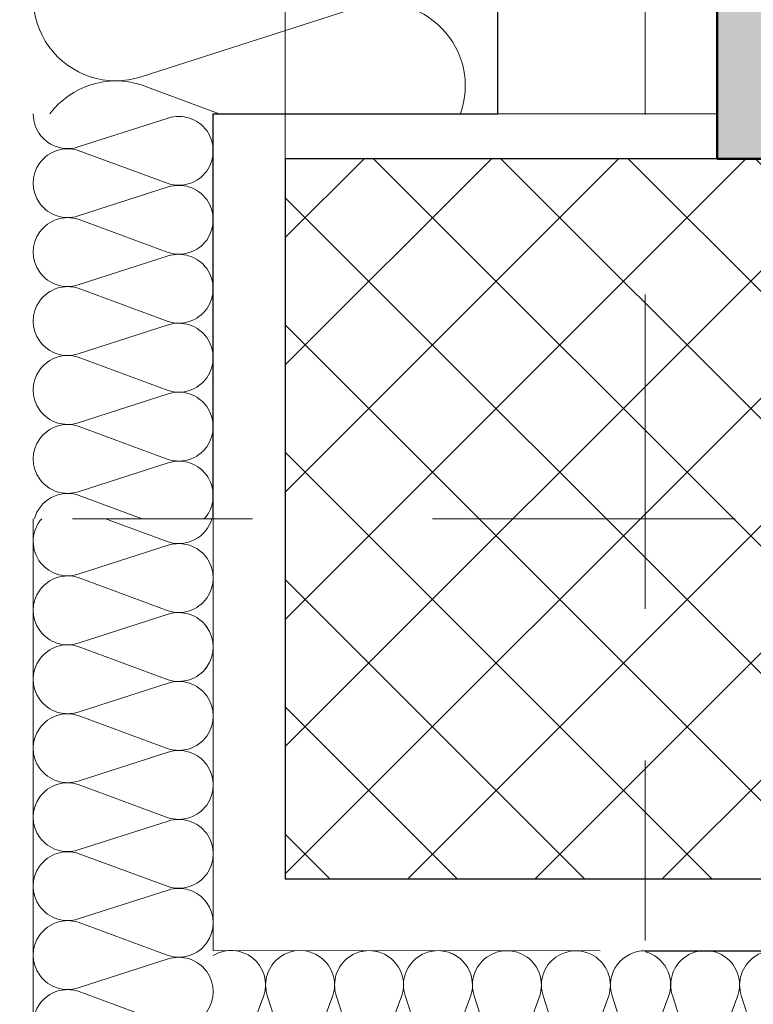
# Model space of a CAD drawing. Header units: metres. Extents: x -273 to 6, y -183 to 13.
# Tile 12 of 33: x -175.769 to -175.361, y -39.717 to -39.17. Entities that reach past the tile are written whole.
import ezdxf

# ---------------------------------------------------------------- set-up
doc = ezdxf.new("R2010")
doc.units = ezdxf.units.M
doc.header["$LTSCALE"] = 0.05
doc.header["$PDMODE"] = 1
doc.header["$PDSIZE"] = -2
doc.linetypes.add('Linienart-20', pattern=[2.116531, 1.058062, -1.058469])
doc.linetypes.add('Linienart-53', pattern=[5.291531, 3.175, -1.058062, 0.352704, -0.705764])
doc.layers.get('0').update_dxf_attribs({"lineweight": 25})
for name, color, linetype, lineweight, true_color in [('30 -32 Gründung- 2 Flachgründungen u. Bodenplatten', 7, 'Continuous', 9, 0xff6633), ('30 -33 Aussenwände- 3 Aussenstützen', 7, 'Continuous', 50, 0x0000dd), ('30 -33 Aussenwände- 7 Fassade_ Elemente', 7, 'Continuous', 9, 0x00aacc), ('30 -35 Decken- 1 Konstruktion-Träger- Stahlbeton', 7, 'Continuous', 13, 0x33aa00), ('70 -72 Beschriftung- 1 Beschriftung allgemein', 7, 'Continuous', 9, 0xff6633), ('70 -75 Raumstempel- 1 Raumstempel', 1, 'Continuous', 50, 0xff0000), ('70 -76 Bemaßung- 2 Allgemein', 7, 'Continuous', 5, 0x6666cc)]:
    doc.layers.add(name, color=color, linetype=linetype, lineweight=lineweight, true_color=true_color)
doc.layers.add('70 -71 Achsen- 1 Gebäudeachsen', color=7, linetype='Linienart-53', lineweight=18)
doc.layers.add('Keine', color=7, linetype='Continuous', lineweight=9)
doc.styles.add('Arial', font='arial.ttf')
doc.dimstyles.new('k+k 1_50', dxfattribs={"dimtxt": 0.100689, "dimasz": 0.05302, "dimexe": 0.05, "dimexo": 0.15, "dimgap": 0.01, "dimtad": 1, "dimdec": 3, "dimtxsty": 'Arial', "dimblk": 'VW_SLASH', "dimblk1": 'VW_SLASH', "dimblk2": 'VW_SLASH', "dimcen": 0, "dimdle": 0.05, "dimadec": 3, "dimazin": 0, "dimtfac": 0.75, "dimtdec": 3, "dimtix": 1, "dimtmove": 0, "dimatfit": 0, "dimldrblk": 'VW_SLASH-1', "dimfxl": 0.125, "dimfxlon": 1, "dimfrac": 2, "dimtolj": 1, "dimarcsym": 0})
doc.dimstyles.new('k+k_klein', dxfattribs={"dimtxt": 0.100689, "dimasz": 0.05302, "dimexe": 0.05, "dimexo": 0.15, "dimgap": 0.005, "dimtad": 1, "dimdec": 3, "dimtxsty": 'Arial', "dimblk": 'VW_SLASH-2', "dimblk1": 'VW_SLASH-2', "dimblk2": 'VW_SLASH-2', "dimcen": 0, "dimdle": 0.025, "dimadec": 3, "dimazin": 0, "dimtfac": 0.75, "dimtdec": 3, "dimtix": 1, "dimtmove": 0, "dimatfit": 0, "dimldrblk": 'VW_FILLEDARROW', "dimfxl": 0.1, "dimfxlon": 1, "dimfrac": 2, "dimtolj": 1, "dimarcsym": 0})

# ---------------------------------------------------------------- blocks, each defined once
blk = doc.blocks.new('Gruppe-1200')
at = {"layer": '30 -33 Aussenwände- 7 Fassade_ Elemente', "lineweight": 9, "transparency": 33554687, "flags": 128}
for points in [[(0.2065, 3.3582, 0.324435), (0.25775, 3.37496, 0.324435), (0.25775, 3.42888, 0.324435), (0.2065, 3.44563), (0.0865, 3.40706, -0.324488), (0.03523, 3.42381, -0.324488), (0.03523, 3.47774, -0.324488), (0.0865, 3.49449), (0.2065, 3.45013, 0.324435), (0.25775, 3.46688, 0.324435), (0.25775, 3.5208, 0.324435), (0.2065, 3.53756), (0.0865, 3.49899, -0.324488), (0.03523, 3.51574, -0.324488), (0.03523, 3.56967, -0.324488), (0.0865, 3.58642), (0.2065, 3.54206, 0.324435), (0.25775, 3.55881, 0.324435), (0.25775, 3.61273, 0.324435), (0.2065, 3.62948), (0.0865, 3.59092, -0.62134), (0.02913, 3.65)], [(0.25721, 3.65, -0.31894), (0.2065, 3.63398), (0.16317, 3.65)]]:
    blk.add_lwpolyline(points, format="xyb", dxfattribs=at)
blk = doc.blocks.new('Gruppe-1201')
at = {"layer": '30 -33 Aussenwände- 7 Fassade_ Elemente', "transparency": 33554687}
blk.add_blockref('Gruppe-1200', (0, 0), dxfattribs=at)
blk = doc.blocks.new('Dämmung-69')
at = {"layer": '30 -33 Aussenwände- 7 Fassade_ Elemente', "color": 7, "transparency": 33554687}
blk.add_blockref('Gruppe-1201', (0, 0), dxfattribs=at)
at = {"layer": '30 -33 Aussenwände- 7 Fassade_ Elemente', "color": 0, "flags": 1}
for tag in ['instanceID', 'prm0_value', 'prm1_value', 'prm2_value', 'prm3_value', 'prm4_value', 'prm5_value', 'prm6_value', 'IFC_UUID', 'prm0_name', 'prm0_type', 'prm1_name', 'prm1_type', 'prm2_name', 'prm2_type', 'prm3_name', 'prm3_type', 'prm4_name', 'prm4_type', 'prm5_name', 'prm5_type', 'prm6_name', 'prm6_type']:
    blk.add_attdef(tag, (-175.7718, -39.22204), '', height=0.00018, dxfattribs=at)
blk = doc.blocks.new('Gruppe-1203')
at = {"layer": '30 -33 Aussenwände- 7 Fassade_ Elemente', "lineweight": 9, "transparency": 33554687, "flags": 128}
for points in [[(0.1015, -4.05304, 0.324435), (0.12286, -4.04606, 0.324435), (0.12286, -4.02359, 0.324435), (0.1015, -4.01661), (0.0515, -4.03268, -0.324488), (0.03014, -4.0257, -0.324488), (0.03014, -4.00323, -0.324488), (0.0515, -3.99625), (0.1015, -4.01474, 0.324435), (0.12286, -4.00776, 0.324435), (0.12286, -3.98529, 0.324435), (0.1015, -3.97831), (0.0515, -3.99438, -0.324488), (0.03014, -3.9874, -0.324488), (0.03014, -3.96493, -0.324488), (0.0515, -3.95795), (0.1015, -3.97643, 0.324435), (0.12286, -3.96945, 0.324435), (0.12286, -3.94699, 0.324435), (0.1015, -3.94001), (0.0515, -3.95608, -0.767984), (0.03146, -3.925)], [(0.12581, -3.925, -0.426772), (0.1015, -3.93813), (0.06598, -3.925)], [(0.1015, -4.12964, 1.372583), (0.1015, -4.09322), (0.0515, -4.10929, -1.372995), (0.0515, -4.07286), (0.1015, -4.09134, 1.372583), (0.1015, -4.05491), (0.0515, -4.07098, -1.372995), (0.0515, -4.03456), (0.1015, -4.05304, 1.372583), (0.1015, -4.01661), (0.0515, -4.03268, -1.372995), (0.0515, -3.99625), (0.1015, -4.01474, 1.372583), (0.1015, -3.97831), (0.0515, -3.99438, -1.372995), (0.0515, -3.95795)], [(0.1265, -4.15, 0.513088), (0.1015, -4.13152), (0.0515, -4.14759, -1.372995), (0.0515, -4.11116), (0.1015, -4.12964, 1.372583), (0.1015, -4.09322), (0.0515, -4.10929, -1.372995), (0.0515, -4.07286), (0.1015, -4.09134, 1.372583), (0.1015, -4.05491)]]:
    blk.add_lwpolyline(points, format="xyb", dxfattribs=at)
blk = doc.blocks.new('Gruppe-1204')
at = {"layer": '30 -33 Aussenwände- 7 Fassade_ Elemente', "transparency": 33554687}
blk.add_blockref('Gruppe-1203', (0, 0), dxfattribs=at)
blk = doc.blocks.new('Dämmung-70')
at = {"layer": '30 -33 Aussenwände- 7 Fassade_ Elemente', "color": 7, "transparency": 33554687}
blk.add_blockref('Gruppe-1204', (0, 0), dxfattribs=at)
at = {"layer": '30 -33 Aussenwände- 7 Fassade_ Elemente', "color": 0, "flags": 1}
for tag in ['instanceID', 'prm0_value', 'prm1_value', 'prm2_value', 'prm3_value', 'prm4_value', 'prm5_value', 'prm6_value', 'IFC_UUID', 'prm0_name', 'prm0_type', 'prm1_name', 'prm1_type', 'prm2_name', 'prm2_type', 'prm3_name', 'prm3_type', 'prm4_name', 'prm4_type', 'prm5_name', 'prm5_type', 'prm6_name', 'prm6_type']:
    blk.add_attdef(tag, (-175.7655, -39.44704), '', height=0.00018, dxfattribs=at)
blk = doc.blocks.new('Gruppe-1219')
at = {"color": 255}
blk.add_wipeout([(-176.018, -31.19704), (-176.018, -39.44704), (-175.221, -39.44704), (-175.221, -31.19704)], dxfattribs=at).dxf.layer = '30 -33 Aussenwände- 7 Fassade_ Elemente'
at = {"layer": '30 -33 Aussenwände- 7 Fassade_ Elemente'}
for p, q in [((-175.421, -39.49704), (-175.421, -39.39704)), ((-175.471, -39.44704), (-175.371, -39.44704))]:
    blk.add_line(p, q, dxfattribs=at)
at = {"color": 255}
blk.add_wipeout([(-175.776, -31.42204), (-175.381, -31.42204), (-175.381, -39.22204), (-175.776, -39.22204), (-175.776, -39.37704), (-176.018, -39.37704), (-176.018, -31.26704), (-175.776, -31.26704)], dxfattribs=at).dxf.layer = '30 -33 Aussenwände- 7 Fassade_ Elemente'
at = {"layer": '30 -33 Aussenwände- 7 Fassade_ Elemente', "flags": 128}
blk.add_lwpolyline([(-175.776, -31.42204), (-175.381, -31.42204), (-175.381, -39.22204), (-175.776, -39.22204), (-175.776, -39.37704), (-176.018, -39.37704), (-176.018, -31.26704), (-175.776, -31.26704)], close=True, dxfattribs=at)
at = {"color": 255, "lineweight": 25}
blk.add_wipeout([(-175.776, -31.19704), (-175.776, -39.44704), (-175.661, -39.44704), (-175.661, -39.22204), (-175.503, -39.22204), (-175.503, -31.42204), (-175.646, -31.42204), (-175.646, -31.19704)], dxfattribs=at).dxf.layer = '30 -33 Aussenwände- 7 Fassade_ Elemente'
at = {"layer": '30 -33 Aussenwände- 7 Fassade_ Elemente', "lineweight": 25, "flags": 128}
blk.add_lwpolyline([(-175.661, -39.44704), (-175.661, -39.22204), (-175.503, -39.22204), (-175.503, -31.42204), (-175.646, -31.42204), (-175.646, -31.19704)], dxfattribs=at)
at = {"layer": '30 -33 Aussenwände- 7 Fassade_ Elemente', "rotation": 180}
for name, p in [('Dämmung-69', (-175.4945, -35.57204)), ('Dämmung-70', (-175.6345, -43.37204))]:
    blk.add_blockref(name, p, dxfattribs=at)
blk = doc.blocks.new('Gruppe-2048')
at = {"layer": '30 -33 Aussenwände- 7 Fassade_ Elemente', "lineweight": 9, "transparency": 33554687, "flags": 128}
for points in [[(0.10157, -4.05306, 0.324435), (0.12293, -4.04609, 0.324435), (0.12295, -4.02363, 0.324435), (0.1016, -4.01663), (0.05159, -4.03266, -0.324488), (0.03023, -4.02567, -0.324488), (0.03025, -4.0032, -0.324488), (0.05162, -3.99623), (0.1016, -4.01476, 0.324435), (0.12296, -4.00779, 0.324435), (0.12298, -3.98532, 0.324435), (0.10163, -3.97833), (0.05162, -3.99436, -0.324488), (0.03026, -3.98737, -0.324488), (0.03028, -3.96489, -0.324488), (0.05165, -3.95793), (0.10163, -3.97645, 0.324435), (0.12299, -3.96949, 0.324435), (0.12301, -3.94702, 0.324435), (0.10166, -3.94003), (0.05165, -3.95606, -0.767982), (0.03163, -3.92497)], [(0.12598, -3.92504, -0.426771), (0.10166, -3.93815), (0.06615, -3.92499)], [(0.10152, -4.12966, 1.372583), (0.10154, -4.09324), (0.05153, -4.10927, -1.372995), (0.05156, -4.07284), (0.10154, -4.09136, 1.372583), (0.10157, -4.05493), (0.05156, -4.07096, -1.372995), (0.05159, -4.03454), (0.10157, -4.05306, 1.372583), (0.1016, -4.01663), (0.05159, -4.03266, -1.372995), (0.05162, -3.99623), (0.1016, -4.01476, 1.372583), (0.10163, -3.97833), (0.05162, -3.99436, -1.372995), (0.05165, -3.95793)], [(0.1265, -4.15004, 0.513088), (0.10151, -4.13154), (0.0515, -4.14757, -1.372995), (0.05153, -4.11114), (0.10152, -4.12966, 1.372583), (0.10154, -4.09324), (0.05153, -4.10927, -1.372995), (0.05156, -4.07284), (0.10154, -4.09136, 1.372583), (0.10157, -4.05493)]]:
    blk.add_lwpolyline(points, format="xyb", dxfattribs=at)
blk = doc.blocks.new('Gruppe-2049')
at = {"layer": '30 -33 Aussenwände- 7 Fassade_ Elemente', "transparency": 33554687}
blk.add_blockref('Gruppe-2048', (0, 0), dxfattribs=at)
blk = doc.blocks.new('Dämmung-149')
at = {"layer": '30 -33 Aussenwände- 7 Fassade_ Elemente', "color": 7, "transparency": 33554687}
blk.add_blockref('Gruppe-2049', (0, 0), dxfattribs=at)
at = {"layer": '30 -33 Aussenwände- 7 Fassade_ Elemente', "color": 0, "flags": 1}
for tag in ['prm0_value', 'prm1_value', 'prm2_value', 'prm3_value', 'prm4_value', 'prm5_value', 'prm6_value', 'instanceID', 'prm0_name', 'prm0_type', 'prm1_name', 'prm1_type', 'prm2_name', 'prm2_type', 'prm3_name', 'prm3_type', 'prm4_name', 'prm4_type', 'prm5_name', 'prm5_type', 'prm6_name', 'prm6_type', 'IFC_UUID']:
    blk.add_attdef(tag, (-175.42104, -39.83011), '', height=0.00018, dxfattribs=at)
blk = doc.blocks.new('Gruppe-2062')
at = {"color": 255}
blk.add_wipeout([(-167.821, -40.04404), (-175.421, -40.04404), (-175.421, -39.24704), (-167.821, -39.24704)], dxfattribs=at).dxf.layer = '30 -33 Aussenwände- 7 Fassade_ Elemente'
at = {"layer": '30 -33 Aussenwände- 7 Fassade_ Elemente'}
for p, q in [((-175.421, -39.49704), (-175.421, -39.39704)), ((-175.471, -39.44704), (-175.371, -39.44704))]:
    blk.add_line(p, q, dxfattribs=at)
at = {"color": 255, "lineweight": 25}
blk.add_wipeout([(-167.821, -39.80204), (-175.421, -39.80204), (-175.421, -39.68704), (-175.196, -39.68704), (-175.196, -39.52904), (-168.046, -39.52904), (-168.046, -39.68687), (-167.821, -39.68687)], dxfattribs=at).dxf.layer = '30 -33 Aussenwände- 7 Fassade_ Elemente'
at = {"layer": '30 -33 Aussenwände- 7 Fassade_ Elemente', "lineweight": 25, "flags": 128}
blk.add_lwpolyline([(-175.421, -39.68704), (-175.196, -39.68704), (-175.196, -39.52904), (-168.046, -39.52904), (-168.046, -39.68687), (-167.821, -39.68687)], dxfattribs=at)
at = {"layer": '30 -33 Aussenwände- 7 Fassade_ Elemente', "rotation": 90}
blk.add_blockref('Dämmung-149', (-179.346, -39.81354), dxfattribs=at)
blk = doc.blocks.new('Gruppe-2064')
at = {"layer": '30 -33 Aussenwände- 7 Fassade_ Elemente', "lineweight": 9, "transparency": 33554687, "flags": 128}
for points in [[(0.1015, -3.99489, 0.324435), (0.12286, -3.98791, 0.324435), (0.12286, -3.96544, 0.324435), (0.1015, -3.95846), (0.0515, -3.97453, -0.324488), (0.03014, -3.96755, -0.324488), (0.03014, -3.94508, -0.324488), (0.0515, -3.9381), (0.1015, -3.95658, 0.324435), (0.12286, -3.9496, 0.324435), (0.12286, -3.92714, 0.324435), (0.1015, -3.92016), (0.0515, -3.93623, -0.324488), (0.03014, -3.92925, -0.324488), (0.03014, -3.90678, -0.324488), (0.0515, -3.8998), (0.1015, -3.91828, 0.324435), (0.12286, -3.9113, 0.324435), (0.12286, -3.88883, 0.324435), (0.1015, -3.88185), (0.0515, -3.89792, -0.760432), (0.03122, -3.86712)], [(0.12574, -3.86712, -0.422404), (0.1015, -3.87998), (0.06672, -3.86712)], [(0.1015, -4.1864, 1.372583), (0.1015, -4.14997), (0.0515, -4.16604, -1.372995), (0.0515, -4.12961), (0.1015, -4.1481, 1.372583), (0.1015, -4.11167), (0.0515, -4.12774, -1.372995), (0.0515, -4.09131), (0.1015, -4.10979, 1.372583), (0.1015, -4.07337), (0.0515, -4.08944, -1.372995), (0.0515, -4.05301), (0.1015, -4.07149, 1.372583), (0.1015, -4.03506), (0.0515, -4.05113, -1.372995), (0.0515, -4.01471), (0.1015, -4.03319, 1.372583), (0.1015, -3.99676), (0.0515, -4.01283, -1.372995), (0.0515, -3.9764), (0.1015, -3.99489, 1.372583), (0.1015, -3.95846), (0.0515, -3.97453, -1.372995), (0.0515, -3.9381), (0.1015, -3.95658, 1.372583), (0.1015, -3.92016), (0.0515, -3.93623, -1.372995), (0.0515, -3.8998)], [(0.1265, -4.20675, 0.513088), (0.1015, -4.18827), (0.0515, -4.20434, -1.372995), (0.0515, -4.16792), (0.1015, -4.1864, 1.372583), (0.1015, -4.14997), (0.0515, -4.16604, -1.372995), (0.0515, -4.12961), (0.1015, -4.1481, 1.372583), (0.1015, -4.11167)]]:
    blk.add_lwpolyline(points, format="xyb", dxfattribs=at)
blk = doc.blocks.new('Gruppe-2065')
at = {"layer": '30 -33 Aussenwände- 7 Fassade_ Elemente', "transparency": 33554687}
blk.add_blockref('Gruppe-2064', (0, 0), dxfattribs=at)
blk = doc.blocks.new('Dämmung-154')
at = {"layer": '30 -33 Aussenwände- 7 Fassade_ Elemente', "color": 7, "transparency": 33554687}
blk.add_blockref('Gruppe-2065', (0, 0), dxfattribs=at)
at = {"layer": '30 -33 Aussenwände- 7 Fassade_ Elemente', "color": 0, "flags": 1}
for tag in ['prm0_value', 'prm1_value', 'prm2_value', 'prm3_value', 'prm4_value', 'prm5_value', 'prm6_value', 'IFC_UUID', 'instanceID', 'prm0_name', 'prm0_type', 'prm2_name', 'prm2_type', 'prm3_name', 'prm3_type', 'prm6_name', 'prm6_type', 'prm1_name', 'prm1_type', 'prm4_name', 'prm4_type', 'prm5_name', 'prm5_type']:
    blk.add_attdef(tag, (-175.80168, -39.78668), '', height=0.00018, dxfattribs=at)
blk = doc.blocks.new('Gruppe-2067')
at = {"layer": '30 -33 Aussenwände- 7 Fassade_ Elemente', "lineweight": 9, "transparency": 33554687, "flags": 128}
for points in [[(0.10156, -4.06541, 0.324435), (0.12292, -4.05844, 0.324435), (0.12293, -4.03598, 0.324435), (0.10158, -4.02898), (0.05157, -4.04501, -0.324488), (0.03021, -4.03802, -0.324488), (0.03023, -4.01554, -0.324488), (0.0516, -4.00858), (0.10158, -4.0271, 0.324435), (0.12295, -4.02014, 0.324435), (0.12296, -3.99767, 0.324435), (0.10161, -3.99068), (0.0516, -4.00671, -0.324488), (0.03024, -3.99971, -0.324488), (0.03026, -3.97724, -0.324488), (0.05163, -3.97028), (0.10161, -3.9888, 0.324435), (0.12297, -3.98184, 0.324435), (0.12299, -3.95937, 0.324435), (0.10164, -3.95237), (0.05163, -3.9684, -0.324488), (0.03027, -3.96141, -0.324488), (0.03029, -3.93894, -0.324488), (0.05166, -3.93198), (0.10164, -3.9505, 0.695025), (0.12387, -3.92235)], [(0.07597, -3.92231), (0.05166, -3.9301, -0.339144), (0.02973, -3.92227)], [(0.1015, -4.14201, 1.372583), (0.10152, -4.10558), (0.05151, -4.12162, -1.372995), (0.05154, -4.08519), (0.10153, -4.10371, 1.372583), (0.10155, -4.06728), (0.05154, -4.08331, -1.372995), (0.05157, -4.04689), (0.10156, -4.06541, 1.372583), (0.10158, -4.02898), (0.05157, -4.04501, -1.372995), (0.0516, -4.00858), (0.10158, -4.0271, 1.372583), (0.10161, -3.99068), (0.0516, -4.00671, -1.372995), (0.05163, -3.97028)], [(0.12648, -4.16239, 0.513088), (0.10149, -4.14389), (0.05148, -4.15992, -1.372995), (0.05151, -4.12349), (0.1015, -4.14201, 1.372583), (0.10152, -4.10558), (0.05151, -4.12162, -1.372995), (0.05154, -4.08519), (0.10153, -4.10371, 1.372583), (0.10155, -4.06728)]]:
    blk.add_lwpolyline(points, format="xyb", dxfattribs=at)
blk = doc.blocks.new('Gruppe-2068')
at = {"layer": '30 -33 Aussenwände- 7 Fassade_ Elemente', "transparency": 33554687}
blk.add_blockref('Gruppe-2067', (0, 0), dxfattribs=at)
blk = doc.blocks.new('Dämmung-155')
at = {"layer": '30 -33 Aussenwände- 7 Fassade_ Elemente', "color": 7, "transparency": 33554687}
blk.add_blockref('Gruppe-2068', (0, 0), dxfattribs=at)
at = {"layer": '30 -33 Aussenwände- 7 Fassade_ Elemente', "color": 0, "flags": 1}
for tag in ['instanceID', 'prm0_value', 'prm1_value', 'prm2_value', 'prm3_value', 'prm4_value', 'prm5_value', 'prm6_value', 'IFC_UUID', 'prm0_name', 'prm0_type', 'prm1_name', 'prm1_type', 'prm2_name', 'prm2_type', 'prm3_name', 'prm3_type', 'prm4_name', 'prm4_type', 'prm5_name', 'prm5_type', 'prm6_name', 'prm6_type']:
    blk.add_attdef(tag, (-175.66108, -39.79147), '', height=0.00018, dxfattribs=at)
blk = doc.blocks.new('Gruppe-2075')
at = {"layer": '30 -33 Aussenwände- 7 Fassade_ Elemente'}
for p, q in [((-175.421, -39.49704), (-175.421, -39.39704)), ((-175.471, -39.44704), (-175.371, -39.44704))]:
    blk.add_line(p, q, dxfattribs=at)
at = {"layer": '30 -33 Aussenwände- 7 Fassade_ Elemente', "lineweight": 9, "flags": 128}
for points in [[(-175.44608, -39.78704), (-175.761, -39.7868), (-175.761, -39.44704)], [(-175.446, -39.68704), (-175.661, -39.68688), (-175.661, -39.44704)]]:
    blk.add_lwpolyline(points, dxfattribs=at)
at = {"layer": '70 -72 Beschriftung- 1 Beschriftung allgemein', "flags": 128}
blk.add_lwpolyline([(-175.421, -39.64704), (-175.621, -39.64704), (-175.621, -39.24704)], dxfattribs=at)
at = {"layer": '30 -33 Aussenwände- 7 Fassade_ Elemente'}
blk.add_blockref('Dämmung-154', (-175.7875, -35.57992), dxfattribs=at)
at = {"layer": '30 -33 Aussenwände- 7 Fassade_ Elemente', "rotation": 90}
blk.add_blockref('Dämmung-155', (-179.58335, -39.81354), dxfattribs=at)
blk = doc.blocks.new('Gruppe-9034')
at = {"layer": '30 -35 Decken- 1 Konstruktion-Träger- Stahlbeton', "color": 7, "linetype": 'Linienart-20', "lineweight": 13, "transparency": 33554687}
blk.add_line((-175.621, -31.39704), (-175.621, -39.24704), dxfattribs=at)
at = {"layer": '30 -35 Decken- 1 Konstruktion-Träger- Stahlbeton', "color": 7, "linetype": 'Continuous', "lineweight": 35, "transparency": 33554687, "flags": 128}
blk.add_lwpolyline([(-175.221, -39.24704), (-175.621, -39.24704)], dxfattribs=at)
at = {"layer": '30 -35 Decken- 1 Konstruktion-Träger- Stahlbeton', "color": 0, "flags": 1}
for tag in ['instanceID', 'IFC_UUID']:
    blk.add_attdef(tag, (-175.621, -39.24704), '', height=0.00018, dxfattribs=at)
blk = doc.blocks.new('Gruppe-10851')
at = {"layer": '30 -33 Aussenwände- 3 Aussenstützen', "linetype": 'Continuous', "lineweight": 9, "transparency": 33554687}
for p, q in [((-175.421, -39.39704), (-175.421, -39.49704)), ((-175.471, -39.44704), (-175.371, -39.44704))]:
    blk.add_line(p, q, dxfattribs=at)
blk = doc.blocks.new('Gruppe-10852')
at = {"color": 255, "lineweight": 25, "transparency": 33554687}
blk.add_wipeout([(-175.221, -39.24704), (-175.621, -39.24704), (-175.621, -39.64704), (-175.221, -39.64704)], dxfattribs=at).dxf.layer = '30 -33 Aussenwände- 3 Aussenstützen'
at = {"layer": '30 -33 Aussenwände- 3 Aussenstützen', "linetype": 'Continuous', "lineweight": 9, "transparency": 33554687}
h = blk.add_hatch(dxfattribs=at)
h.set_pattern_fill('Beton 1mm SRF', style=0, pattern_type=2)
h.set_pattern_definition([(45, (0, 0), (0.03535534, -0.03535534), []), (-45, (0, 0), (0.03535534, 0.03535534), [])])
h.paths.add_polyline_path([(-175.221, -39.24704), (-175.621, -39.24704), (-175.621, -39.64704), (-175.221, -39.64704)])
at = {"layer": '30 -33 Aussenwände- 3 Aussenstützen', "lineweight": 25, "transparency": 33554687, "flags": 128}
blk.add_lwpolyline([(-175.221, -39.24704), (-175.621, -39.24704), (-175.621, -39.64704), (-175.221, -39.64704)], close=True, dxfattribs=at)
at = {"layer": '30 -33 Aussenwände- 3 Aussenstützen', "transparency": 33554687}
blk.add_blockref('Gruppe-10851', (0, 0), dxfattribs=at)
blk = doc.blocks.new('Gruppe-10853')
at = {"layer": '30 -33 Aussenwände- 3 Aussenstützen', "color": 7}
blk.add_blockref('Gruppe-10852', (0, 0), dxfattribs=at)
at = {"layer": '30 -33 Aussenwände- 3 Aussenstützen', "color": 0, "flags": 1}
for tag in ['instanceID', 'IFC_UUID']:
    blk.add_attdef(tag, (-175.621, -39.64704), '', height=0.00018, dxfattribs=at)
blk = doc.blocks.new('Gruppe-11691')
at = {"layer": '30 -32 Gründung- 2 Flachgründungen u. Bodenplatten', "transparency": 33554687, "flags": 128}
blk.add_lwpolyline([(-114.421, -0.24704), (-168.021, -0.24704), (-168.021, -8.49704), (-175.621, -8.49704), (-175.621, -39.64704), (-160.346, -39.64704), (-160.346, -34.34704), (-170.321, -34.34704), (-170.321, -13.79704), (-162.721, -13.79704), (-162.721, -8.57204), (-163.896, -8.57204), (-163.896, -6.69704), (-162.721, -6.69704), (-162.721, -5.54704), (-119.721, -5.54704), (-119.721, -10.46204), (-94.321, -10.46204), (-94.321, -5.54704), (-49.721, -5.54704), (-49.721, -0.24704), (-99.621, -0.24704), (-99.621, -4.91204), (-114.421, -4.91204)], close=True, dxfattribs=at)
blk.add_lwpolyline([(-114.421, -0.24704), (-168.021, -0.24704), (-168.021, -8.49704), (-175.621, -8.49704), (-175.621, -39.64704), (-160.346, -39.64704), (-160.346, -34.34704), (-170.321, -34.34704), (-170.321, -13.79704), (-162.721, -13.79704), (-162.721, -8.57204), (-163.896, -8.57204), (-163.896, -6.69704), (-162.721, -6.69704), (-162.721, -5.54704), (-119.721, -5.54704), (-119.721, -10.46204), (-94.321, -10.46204), (-94.321, -5.54704), (-49.721, -5.54704), (-49.721, -0.24704), (-99.621, -0.24704), (-99.621, -4.91204), (-114.421, -4.91204)], close=True, dxfattribs=at)
blk.add_lwpolyline([(-114.421, -0.24704), (-168.021, -0.24704), (-168.021, -8.49704), (-175.621, -8.49704), (-175.621, -39.64704), (-160.346, -39.64704), (-160.346, -34.34704), (-170.321, -34.34704), (-170.321, -13.79704), (-162.721, -13.79704), (-162.721, -8.57204), (-163.896, -8.57204), (-163.896, -6.69704), (-162.721, -6.69704), (-162.721, -5.54704), (-119.721, -5.54704), (-119.721, -10.46204), (-94.321, -10.46204), (-94.321, -5.54704), (-49.721, -5.54704), (-49.721, -0.24704), (-99.621, -0.24704), (-99.621, -4.91204), (-114.421, -4.91204)], close=True, dxfattribs=at)
blk.add_lwpolyline([(-114.421, -0.24704), (-168.021, -0.24704), (-168.021, -8.49704), (-175.621, -8.49704), (-175.621, -39.64704), (-160.346, -39.64704), (-160.346, -34.34704), (-170.321, -34.34704), (-170.321, -13.79704), (-162.721, -13.79704), (-162.721, -8.57204), (-163.896, -8.57204), (-163.896, -6.69704), (-162.721, -6.69704), (-162.721, -5.54704), (-119.721, -5.54704), (-119.721, -10.46204), (-94.321, -10.46204), (-94.321, -5.54704), (-49.721, -5.54704), (-49.721, -0.24704), (-99.621, -0.24704), (-99.621, -4.91204), (-114.421, -4.91204)], close=True, dxfattribs=at)
blk.add_lwpolyline([(-114.421, -0.24704), (-168.021, -0.24704), (-168.021, -8.49704), (-175.621, -8.49704), (-175.621, -39.64704), (-160.346, -39.64704), (-160.346, -34.34704), (-170.321, -34.34704), (-170.321, -13.79704), (-162.721, -13.79704), (-162.721, -8.57204), (-163.896, -8.57204), (-163.896, -6.69704), (-162.721, -6.69704), (-162.721, -5.54704), (-119.721, -5.54704), (-119.721, -10.46204), (-94.321, -10.46204), (-94.321, -5.54704), (-49.721, -5.54704), (-49.721, -0.24704), (-99.621, -0.24704), (-99.621, -4.91204), (-114.421, -4.91204)], close=True, dxfattribs=at)
blk.add_lwpolyline([(-114.421, -0.24704), (-168.021, -0.24704), (-168.021, -8.49704), (-175.621, -8.49704), (-175.621, -39.64704), (-160.346, -39.64704), (-160.346, -34.34704), (-170.321, -34.34704), (-170.321, -13.79704), (-162.721, -13.79704), (-162.721, -8.57204), (-163.896, -8.57204), (-163.896, -6.69704), (-162.721, -6.69704), (-162.721, -5.54704), (-119.721, -5.54704), (-119.721, -10.46204), (-94.321, -10.46204), (-94.321, -5.54704), (-49.721, -5.54704), (-49.721, -0.24704), (-99.621, -0.24704), (-99.621, -4.91204), (-114.421, -4.91204)], close=True, dxfattribs=at)
blk.add_lwpolyline([(-114.421, -0.24704), (-168.021, -0.24704), (-168.021, -8.49704), (-175.621, -8.49704), (-175.621, -39.64704), (-160.346, -39.64704), (-160.346, -34.34704), (-170.321, -34.34704), (-170.321, -13.79704), (-162.721, -13.79704), (-162.721, -8.57204), (-163.896, -8.57204), (-163.896, -6.69704), (-162.721, -6.69704), (-162.721, -5.54704), (-119.721, -5.54704), (-119.721, -10.46204), (-94.321, -10.46204), (-94.321, -5.54704), (-49.721, -5.54704), (-49.721, -0.24704), (-99.621, -0.24704), (-99.621, -4.91204), (-114.421, -4.91204)], close=True, dxfattribs=at)
blk.add_lwpolyline([(-114.421, -0.24704), (-168.021, -0.24704), (-168.021, -8.49704), (-175.621, -8.49704), (-175.621, -39.64704), (-160.346, -39.64704), (-160.346, -34.34704), (-170.321, -34.34704), (-170.321, -13.79704), (-162.721, -13.79704), (-162.721, -8.57204), (-163.896, -8.57204), (-163.896, -6.69704), (-162.721, -6.69704), (-162.721, -5.54704), (-119.721, -5.54704), (-119.721, -10.46204), (-94.321, -10.46204), (-94.321, -5.54704), (-49.721, -5.54704), (-49.721, -0.24704), (-99.621, -0.24704), (-99.621, -4.91204), (-114.421, -4.91204)], close=True, dxfattribs=at)
blk.add_lwpolyline([(-114.421, -0.24704), (-168.021, -0.24704), (-168.021, -8.49704), (-175.621, -8.49704), (-175.621, -39.64704), (-160.346, -39.64704), (-160.346, -34.34704), (-170.321, -34.34704), (-170.321, -13.79704), (-162.721, -13.79704), (-162.721, -8.57204), (-163.896, -8.57204), (-163.896, -6.69704), (-162.721, -6.69704), (-162.721, -5.54704), (-119.721, -5.54704), (-119.721, -10.46204), (-94.321, -10.46204), (-94.321, -5.54704), (-49.721, -5.54704), (-49.721, -0.24704), (-99.621, -0.24704), (-99.621, -4.91204), (-114.421, -4.91204)], close=True, dxfattribs=at)
at = {"layer": '30 -32 Gründung- 2 Flachgründungen u. Bodenplatten', "color": 0, "flags": 1}
for tag in ['instanceID', 'IFC_UUID']:
    blk.add_attdef(tag, (-175.621, -39.64704), '', height=0.00018, dxfattribs=at)
blk = doc.blocks.new('_00-EG_Tragwerk (2D)')
at = {"layer": '30 -33 Aussenwände- 7 Fassade_ Elemente', "color": 7}
blk.add_blockref('Gruppe-1219', (0, 0), dxfattribs=at)
blk.add_blockref('Gruppe-2062', (0, 0), dxfattribs=at)
blk.add_blockref('Gruppe-2075', (0, 0), dxfattribs=at)
at = {"layer": '30 -35 Decken- 1 Konstruktion-Träger- Stahlbeton'}
blk.add_blockref('Gruppe-9034', (0, 0), dxfattribs=at)
at = {"layer": '30 -33 Aussenwände- 3 Aussenstützen'}
blk.add_blockref('Gruppe-10853', (0, 0), dxfattribs=at)
at = {"layer": '30 -32 Gründung- 2 Flachgründungen u. Bodenplatten', "transparency": 33554687}
blk.add_blockref('Gruppe-11691', (0, 0), dxfattribs=at)
blk = doc.blocks.new('_EG_2D  (2D)')
at = {"layer": '70 -75 Raumstempel- 1 Raumstempel', "linetype": 'Continuous', "lineweight": 0, "true_color": 0xff0000}
blk.add_hatch(color=1, dxfattribs=at).paths.add_polyline_path([(-175.38099996, -33.54804198), (-175.38099996, -39.24704198), (-175.22099996, -39.24704198), (-175.22099996, -39.40704198), (-170.89199996, -39.40704198), (-170.89199996, -33.54804198)])
at = {"layer": '70 -75 Raumstempel- 1 Raumstempel', "flags": 128}
blk.add_lwpolyline([(-175.38099996, -33.54804198), (-175.38099996, -39.24704198), (-175.22099996, -39.24704198), (-175.22099996, -39.40704198), (-170.89199996, -39.40704198), (-170.89199996, -33.54804198)], close=True, dxfattribs=at)
blk = doc.blocks.new('VW_SLASH')
at = {"color": 0, "linetype": 'ByBlock', "lineweight": -2, "transparency": 16777216}
blk.add_line((0.943, 0), (-1, 0), dxfattribs=at)
at = {"color": 0, "lineweight": 20, "transparency": 16777216, "flags": 128}
blk.add_lwpolyline([(0.5, 0.5), (-0.5, -0.5)], dxfattribs=at)
blk = doc.blocks.new('*D15159')
at = {"layer": '70 -76 Bemaßung- 2 Allgemein', "color": 0, "lineweight": -2}
for p, q in [((-176.018, -43.14704), (-176.018, -43.32204)), ((-175.381, -43.14704), (-175.381, -43.32204)), ((-175.43402, -43.27204), (-175.96498, -43.27204))]:
    blk.add_line(p, q, dxfattribs=at)
at = {"layer": 'Defpoints', "color": 0}
for p in [(-175.381, -39.22204), (-176.018, -39.40704), (-176.018, -43.27204)]:
    blk.add_point(p, dxfattribs=at)
at = {"layer": '70 -76 Bemaßung- 2 Allgemein', "color": 0, "lineweight": -2, "xscale": 0.05302001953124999, "yscale": 0.05302001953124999, "zscale": 0.05302001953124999, "rotation": 180}
blk.add_blockref('VW_SLASH', (-176.018, -43.27204), dxfattribs=at)
at = {"layer": '70 -76 Bemaßung- 2 Allgemein', "color": 0, "lineweight": -2, "xscale": 0.05302001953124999, "yscale": 0.05302001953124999, "zscale": 0.05302001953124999}
blk.add_blockref('VW_SLASH', (-175.381, -43.27204), dxfattribs=at)
at = {"layer": '70 -76 Bemaßung- 2 Allgemein', "color": 0, "insert": (-175.6995, -43.19471), "char_height": 0.1006887, "attachment_point": 5, "style": 'Arial'}
blk.add_mtext('\\A1;63\\S7^ ;', dxfattribs=at)
blk = doc.blocks.new('VW_SLASH-1')
at = {"color": 0, "linetype": 'ByBlock', "lineweight": -2, "transparency": 16777216}
blk.add_line((0.943, 0), (-1, 0), dxfattribs=at)
at = {"color": 0, "lineweight": 5, "transparency": 16777216, "flags": 128}
blk.add_lwpolyline([(0.5, 0.5), (-0.5, -0.5)], dxfattribs=at)
blk = doc.blocks.new('*D15160')
at = {"layer": '70 -76 Bemaßung- 2 Allgemein', "color": 0, "lineweight": -2}
for p, q in [((-175.381, -43.14704), (-175.381, -43.32204)), ((-170.892, -43.14704), (-170.892, -43.32204)), ((-170.94502, -43.27204), (-175.32798, -43.27204))]:
    blk.add_line(p, q, dxfattribs=at)
at = {"layer": 'Defpoints', "color": 0}
for p in [(-175.381, -39.22204), (-170.892, -39.45404), (-175.381, -43.27204)]:
    blk.add_point(p, dxfattribs=at)
at = {"layer": '70 -76 Bemaßung- 2 Allgemein', "color": 0, "lineweight": -2, "xscale": 0.05302001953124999, "yscale": 0.05302001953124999, "zscale": 0.05302001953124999, "rotation": 180}
blk.add_blockref('VW_SLASH', (-175.381, -43.27204), dxfattribs=at)
at = {"layer": '70 -76 Bemaßung- 2 Allgemein', "color": 0, "lineweight": -2, "xscale": 0.05302001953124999, "yscale": 0.05302001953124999, "zscale": 0.05302001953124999}
blk.add_blockref('VW_SLASH', (-170.892, -43.27204), dxfattribs=at)
at = {"layer": '70 -76 Bemaßung- 2 Allgemein', "color": 0, "insert": (-173.1365, -43.18394), "char_height": 0.1006887, "attachment_point": 5, "style": 'Arial'}
blk.add_mtext('\\A1;4,48\\S9^ ;', dxfattribs=at)
blk = doc.blocks.new('VW_SLASH-2')
at = {"color": 0, "linetype": 'ByBlock', "lineweight": -2, "transparency": 16777216}
blk.add_line((0.472, 0), (-1, 0), dxfattribs=at)
at = {"color": 0, "lineweight": 5, "transparency": 16777216, "flags": 128}
blk.add_lwpolyline([(0.5, 0.5), (-0.5, -0.5)], dxfattribs=at)
blk = doc.blocks.new('*D17295')
at = {"layer": '70 -76 Bemaßung- 2 Allgemein', "color": 0, "lineweight": -2}
for p, q in [((-176.018, -44.67204), (-176.018, -44.82204)), ((-175.421, -44.67204), (-175.421, -44.82204)), ((-175.47402, -44.77204), (-175.96498, -44.77204))]:
    blk.add_line(p, q, dxfattribs=at)
at = {"layer": 'Defpoints', "color": 0}
for p in [(-176.018, -39.39704), (-175.421, -39.44704), (-176.018, -44.77204)]:
    blk.add_point(p, dxfattribs=at)
at = {"layer": '70 -76 Bemaßung- 2 Allgemein', "color": 0, "lineweight": -2, "xscale": 0.05302001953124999, "yscale": 0.05302001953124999, "zscale": 0.05302001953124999, "rotation": 180}
blk.add_blockref('VW_SLASH-2', (-176.018, -44.77204), dxfattribs=at)
at = {"layer": '70 -76 Bemaßung- 2 Allgemein', "color": 0, "lineweight": -2, "xscale": 0.05302001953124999, "yscale": 0.05302001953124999, "zscale": 0.05302001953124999}
blk.add_blockref('VW_SLASH-2', (-175.421, -44.77204), dxfattribs=at)
at = {"layer": '70 -76 Bemaßung- 2 Allgemein', "color": 0, "insert": (-175.7195, -44.69971), "char_height": 0.1006887, "attachment_point": 5, "style": 'Arial'}
blk.add_mtext('\\A1;59\\S7^ ;', dxfattribs=at)
blk = doc.blocks.new('VW_FILLEDARROW')
at = {"linetype": 'Continuous', "lineweight": 0, "transparency": 16777216}
blk.add_hatch(color=0, dxfattribs=at).paths.add_polyline_path([(-2.829, 0.758), (0, 0), (-2.829, -0.758)])
at = {"color": 0, "lineweight": 5, "transparency": 16777216, "flags": 128}
blk.add_lwpolyline([(-2.829, 0.758), (0, 0), (-2.829, -0.758)], close=True, dxfattribs=at)
blk = doc.blocks.new('*D17296')
at = {"layer": '70 -76 Bemaßung- 2 Allgemein', "color": 0, "lineweight": -2}
for p, q in [((-175.421, -44.67204), (-175.421, -44.82204)), ((-99.421, -44.67204), (-99.421, -44.82204)), ((-99.47402, -44.77204), (-175.36798, -44.77204))]:
    blk.add_line(p, q, dxfattribs=at)
at = {"layer": 'Defpoints', "color": 0}
for p in [(-175.421, -39.44704), (-99.421, -39.44704), (-175.421, -44.77204)]:
    blk.add_point(p, dxfattribs=at)
at = {"layer": '70 -76 Bemaßung- 2 Allgemein', "color": 0, "lineweight": -2, "xscale": 0.05302001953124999, "yscale": 0.05302001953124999, "zscale": 0.05302001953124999, "rotation": 180}
blk.add_blockref('VW_SLASH-2', (-175.421, -44.77204), dxfattribs=at)
at = {"layer": '70 -76 Bemaßung- 2 Allgemein', "color": 0, "lineweight": -2, "xscale": 0.05302001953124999, "yscale": 0.05302001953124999, "zscale": 0.05302001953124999}
blk.add_blockref('VW_SLASH-2', (-99.421, -44.77204), dxfattribs=at)
at = {"layer": '70 -76 Bemaßung- 2 Allgemein', "color": 0, "insert": (-137.421, -44.70658), "char_height": 0.100689, "attachment_point": 5, "style": 'Arial'}
blk.add_mtext('\\A1;76,00', dxfattribs=at)
blk = doc.blocks.new('*D17427')
at = {"layer": '70 -76 Bemaßung- 2 Allgemein', "color": 0, "lineweight": -2}
for p, q in [((-175.621, -43.67204), (-175.621, -43.82204)), ((-175.421, -43.67204), (-175.421, -43.82204)), ((-175.47402, -43.77204), (-175.56798, -43.77204))]:
    blk.add_line(p, q, dxfattribs=at)
at = {"layer": 'Defpoints', "color": 0}
for p in [(-175.621, -39.24704), (-175.421, -40.79404), (-175.621, -43.77204)]:
    blk.add_point(p, dxfattribs=at)
at = {"layer": '70 -76 Bemaßung- 2 Allgemein', "color": 0, "lineweight": -2, "xscale": 0.05302001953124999, "yscale": 0.05302001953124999, "zscale": 0.05302001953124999, "rotation": 180}
blk.add_blockref('VW_SLASH-2', (-175.621, -43.77204), dxfattribs=at)
at = {"layer": '70 -76 Bemaßung- 2 Allgemein', "color": 0, "lineweight": -2, "xscale": 0.05302001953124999, "yscale": 0.05302001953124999, "zscale": 0.05302001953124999}
blk.add_blockref('VW_SLASH-2', (-175.421, -43.77204), dxfattribs=at)
at = {"layer": '70 -76 Bemaßung- 2 Allgemein', "color": 0, "insert": (-175.521, -43.71064), "char_height": 0.100689, "attachment_point": 5, "style": 'Arial'}
blk.add_mtext('\\A1;20', dxfattribs=at)
blk = doc.blocks.new('*D17503')
at = {"layer": '70 -76 Bemaßung- 2 Allgemein', "color": 0, "lineweight": -2}
for p, q in [((-178.168, -8.69704), (-178.318, -8.69704)), ((-178.268, -39.39402), (-178.268, -8.75006)), ((-178.168, -39.44704), (-178.318, -39.44704))]:
    blk.add_line(p, q, dxfattribs=at)
at = {"layer": 'Defpoints', "color": 0}
for p in [(-178.268, -8.69704), (-176.13711, -8.69704), (-175.421, -39.44704)]:
    blk.add_point(p, dxfattribs=at)
at = {"layer": '70 -76 Bemaßung- 2 Allgemein', "color": 0, "lineweight": -2, "xscale": 0.05302001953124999, "yscale": 0.05302001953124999, "zscale": 0.05302001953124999}
for p, rotation in [((-178.268, -8.69704), 90), ((-178.268, -39.44704), 270)]:
    blk.add_blockref('VW_SLASH-2', p, dxfattribs=dict(at, rotation=rotation))
at = {"layer": '70 -76 Bemaßung- 2 Allgemein', "color": 0, "insert": (-178.33346, -24.07204), "char_height": 0.100689, "attachment_point": 5, "rotation": 90, "style": 'Arial'}
blk.add_mtext('\\A1;30,75', dxfattribs=at)
blk = doc.blocks.new('*D17504')
at = {"layer": '70 -76 Bemaßung- 2 Allgemein', "color": 0, "lineweight": -2}
for p, q in [((-178.168, -39.44704), (-178.318, -39.44704)), ((-178.268, -39.99102), (-178.268, -39.50006)), ((-178.168, -40.04404), (-178.318, -40.04404))]:
    blk.add_line(p, q, dxfattribs=at)
at = {"layer": 'Defpoints', "color": 0}
for p in [(-178.268, -39.44704), (-175.421, -39.44704), (-175.371, -40.04404)]:
    blk.add_point(p, dxfattribs=at)
at = {"layer": '70 -76 Bemaßung- 2 Allgemein', "color": 0, "lineweight": -2, "xscale": 0.05302001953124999, "yscale": 0.05302001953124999, "zscale": 0.05302001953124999}
for p, rotation in [((-178.268, -39.44704), 90), ((-178.268, -40.04404), 270)]:
    blk.add_blockref('VW_SLASH-2', p, dxfattribs=dict(at, rotation=rotation))
at = {"layer": '70 -76 Bemaßung- 2 Allgemein', "color": 0, "insert": (-178.34533, -39.74554), "char_height": 0.1006887, "attachment_point": 5, "rotation": 90, "style": 'Arial'}
blk.add_mtext('\\A1;59\\S7^ ;', dxfattribs=at)
blk = doc.blocks.new('_Achsen (3D)')
at = {"layer": '70 -71 Achsen- 1 Gebäudeachsen', "transparency": 33554687}
for p, q in [((-175.421, 3.79996), (-175.421, -46.17204)), ((-179.668, -39.44704), (3.826, -39.44704))]:
    blk.add_line(p, q, dxfattribs=at)
blk = doc.blocks.new('Gruppe-14201')
at = {"layer": '70 -76 Bemaßung- 2 Allgemein'}
for base, p1, p2, text, picture, middle in [((-176.018, -43.27204), (-175.381, -39.22204), (-176.018, -39.40704), '63\\S7^ ;', '*D15159', (-175.6995, -43.19471)), ((-175.381, -43.27204), (-170.892, -39.45404), (-175.381, -39.22204), '4,48\\S9^ ;', '*D15160', (-173.1365, -43.18394))]:
    dim = blk.add_linear_dim(base=base, p1=p1, p2=p2, text=text, dimstyle='k+k 1_50', override={"dimtxt": 0.100689, "dimgap": 0.01, "dimpost": '<>', "dimtxsty": 'Arial', "dimtmove": 2}, dxfattribs=at)
    dim.commit()
    dim.dimension.update_dxf_attribs({"geometry": picture, "text_midpoint": middle})
blk = doc.blocks.new('Gruppe-14515')
at = {"layer": '70 -76 Bemaßung- 2 Allgemein'}
for base, p1, p2, text, picture, middle in [((-176.01799996, -44.77204198), (-175.42099996, -39.44704198), (-176.01799996, -39.39704198), '59\\S7^ ;', '*D17295', (-175.71949996, -44.69971483)), ((-175.42099996, -44.77204198), (-99.42099996, -39.44704198), (-175.42099996, -39.44704198), '76,00', '*D17296', (-137.42099996, -44.70657844))]:
    dim = blk.add_linear_dim(base=base, p1=p1, p2=p2, text=text, dimstyle='k+k_klein', override={"dimtxt": 0.100689, "dimgap": 0.005, "dimdec": 8, "dimpost": '<>', "dimtxsty": 'Arial', "dimtmove": 2}, dxfattribs=at)
    dim.commit()
    dim.dimension.update_dxf_attribs({"geometry": picture, "text_midpoint": middle})
blk = doc.blocks.new('Gruppe-14517')
at = {"layer": '70 -76 Bemaßung- 2 Allgemein'}
dim = blk.add_linear_dim(base=(-175.621, -43.77204), p1=(-175.421, -40.79404), p2=(-175.621, -39.24704), text='20', dimstyle='k+k_klein', override={"dimtxt": 0.100689, "dimgap": 0.01, "dimpost": '<>', "dimtxsty": 'Arial', "dimtmove": 2}, dxfattribs=at)
dim.commit()
dim.dimension.update_dxf_attribs({"geometry": '*D17427', "text_midpoint": (-175.521, -43.71064)})
blk = doc.blocks.new('Gruppe-14518')
at = {"layer": '70 -76 Bemaßung- 2 Allgemein'}
for base, p1, p2, text, override, picture, middle in [((-178.26799996, -8.69704198), (-175.42099996, -39.44704198), (-176.13710895, -8.69704198), '30,75', {"dimtxt": 0.100689, "dimgap": 0.005, "dimdec": 8, "dimpost": '<>', "dimtxsty": 'Arial', "dimtmove": 2}, '*D17503', (-178.3334635, -24.07204198)), ((-178.26799996, -39.44704198), (-175.37099996, -40.04404198), (-175.42099996, -39.44704198), '59\\S7^ ;', {"dimtxt": 0.100689, "dimgap": 0.01, "dimdec": 8, "dimpost": '<>', "dimtxsty": 'Arial', "dimtmove": 2}, '*D17504', (-178.34532711, -39.74554198))]:
    dim = blk.add_linear_dim(base=base, p1=p1, p2=p2, angle=270, text=text, dimstyle='k+k_klein', override=override, dxfattribs=at)
    dim.commit()
    dim.dimension.update_dxf_attribs({"geometry": picture, "text_midpoint": middle})
blk = doc.blocks.new('_EG_2D Bemaßung_ Beschriftung (2D)')
at = {"layer": '70 -76 Bemaßung- 2 Allgemein'}
for name in ['Gruppe-14518', 'Gruppe-14201', 'Gruppe-14517', 'Gruppe-14515']:
    blk.add_blockref(name, (0, 0), dxfattribs=at)

msp = doc.modelspace()

# ---------------------------------------------------------------- block references
at = {"layer": 'Keine', "color": 1}
msp.add_blockref('_00-EG_Tragwerk (2D)', (0, 0), dxfattribs=at)

# ---------------------------------------------------------------- next in the draw order: block references
msp.add_blockref('_EG_2D  (2D)', (0, 0), dxfattribs=at)

# ---------------------------------------------------------------- next in the draw order: block references
msp.add_blockref('_EG_2D Bemaßung_ Beschriftung (2D)', (0, 0), dxfattribs=at)

# ---------------------------------------------------------------- next in the draw order: block references
msp.add_blockref('_Achsen (3D)', (0, 0), dxfattribs=at)

doc.saveas('drawing.dxf')
